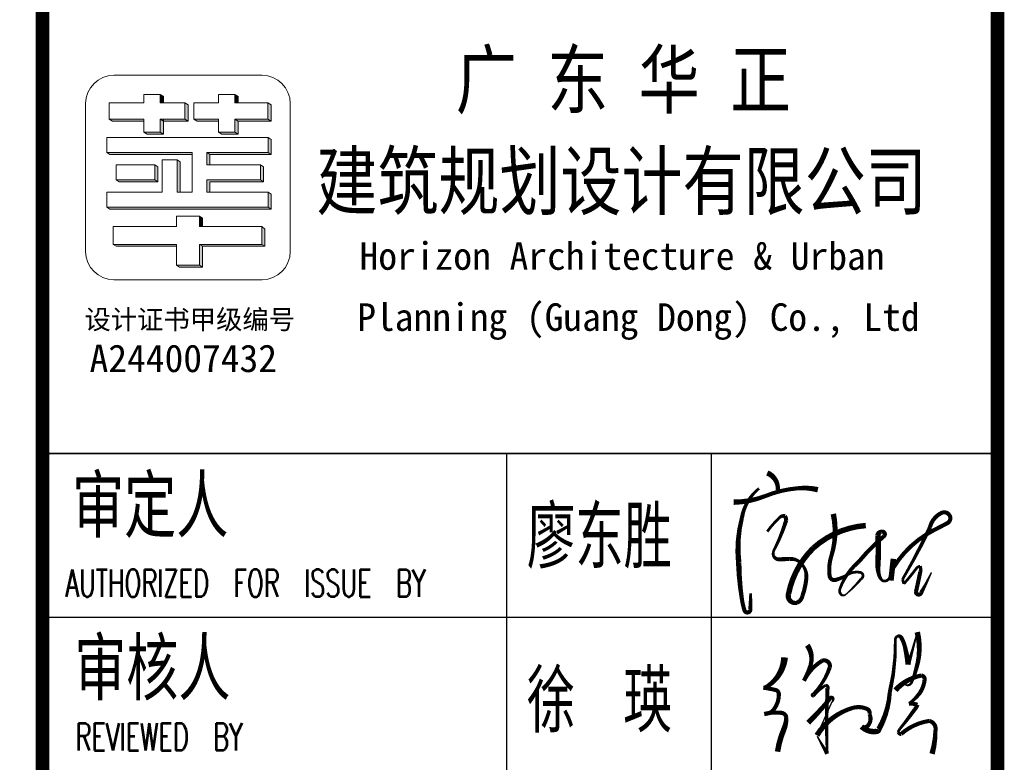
# Model space of a CAD drawing. Extents: x 1779708 to 7299578, y -1121471 to 88434.
# Tile 23 of 100: x 3884556 to 3891773, y -1017056 to -1011614. Entities that reach past the tile are written whole.
import ezdxf

# ---------------------------------------------------------------- set-up
doc = ezdxf.new("R2010")
doc.units = 0
doc.header["$LTSCALE"] = 1000
doc.header["$MEASUREMENT"] = 0
doc.layers.get('0').update_dxf_attribs({"linetype": 'CONTINUOUS'})
doc.layers.add('logo', color=81, linetype='CONTINUOUS', lineweight=18)
for name, color, linetype in [('PUB_TEXT', 7, 'CONTINUOUS'), ('PUB_TITLE', 4, 'CONTINUOUS'), ('电子签', 2, 'CONTINUOUS'), ('通-图框－文字', 4, 'CONTINUOUS')]:
    doc.layers.add(name, color=color, linetype=linetype)
doc.styles.add('-宋体', font='simhei.ttf', dxfattribs={"width": 0.7})
doc.styles.add('-黑体', font='simhei.ttf', dxfattribs={"width": 0.7})
doc.styles.add('dim_font', font='SIMPLEX.shx', dxfattribs={"width": 0.8})
doc.styles.add('仿宋', font='txt', dxfattribs={"width": 0.7})

# ---------------------------------------------------------------- blocks, each defined once
blk = doc.blocks.new('A$C6A191C33')
at = {"style": '-宋体'}
for s, height, p in [('设计证书甲级编号', 141.4, (32.2, 373.3)), ('A244007432', 202, (69, 58.7))]:
    blk.add_text(s, height=height, dxfattribs=at).set_placement(p)

msp = doc.modelspace()

# ---------------------------------------------------------------- hatches: boundary and pattern name
at = {"layer": 'logo'}
for points in [[(3885586.4, -1012161.8), (3885586.4, -1012221.9), (3885610.5, -1012221.8), (3885610.5, -1012177.1)], [(3886133.5, -1012161.9), (3886133.5, -1012221.9), (3886157.6, -1012221.9), (3886157.6, -1012177.2)], [(3885766.4, -1012221.9), (3885766.4, -1012341.9), (3885586.4, -1012341.9), (3885586.4, -1012437.9), (3885466.4, -1012437.9), (3885490.6, -1012453.2), (3885610.6, -1012453.2), (3885610.6, -1012357.2), (3885790.7, -1012357.2), (3885790.7, -1012237.2), (3885766.4, -1012221.9)], [(3886013.5, -1012437.9), (3886037.7, -1012453.2), (3886157.8, -1012453.2), (3886157.8, -1012357.2), (3886398.2, -1012357.2), (3886398.2, -1012237.2), (3886374, -1012221.9), (3886374, -1012341.9), (3886133.5, -1012341.9), (3886133.5, -1012437.9)], [(3885212.3, -1012341.9), (3885236.5, -1012357.2), (3885466.4, -1012357.2), (3885466.4, -1012341.9)], [(3885833.4, -1012341.9), (3885857.7, -1012357.2), (3886013.5, -1012357.2), (3886013.5, -1012341.9)], [(3885928.3, -1012586.6), (3885928.3, -1012677.7), (3885950.1, -1012677.7), (3885950.1, -1012600.6), (3886397.9, -1012600.6), (3886397.9, -1012491.5), (3886375.9, -1012477.5), (3886375.9, -1012586.6)], [(3885819.2, -1012600.6), (3885819.2, -1012586.6), (3885194.1, -1012586.6), (3885216.2, -1012600.6)], [(3885546.6, -1012677.7), (3885546.6, -1012786.8), (3885263.5, -1012786.8), (3885285.6, -1012800.7), (3885568.6, -1012800.7), (3885568.6, -1012691.6)], [(3885710.1, -1012641.2), (3885732.1, -1012655.1), (3885732.1, -1012877.8), (3885710.1, -1012877.8)], [(3886321.3, -1012677.7), (3886321.3, -1012786.8), (3885928.3, -1012786.8), (3885928.3, -1012877.8), (3885950.1, -1012877.9), (3885950.1, -1012800.7), (3886343.4, -1012800.7), (3886343.4, -1012691.6)], [(3886375.9, -1012877.8), (3886375.9, -1012986.9), (3885194.1, -1012986.9), (3885216.2, -1013000.9), (3886397.9, -1013000.9), (3886397.9, -1012891.8)], [(3885874.4, -1013053.8), (3885874.4, -1013128.4), (3885896.2, -1013128.1), (3885896.2, -1013067.8), (3885874.4, -1013053.8)], [(3886352.2, -1013273.9), (3886352.2, -1013148.7), (3886330.2, -1013128.3), (3886330.2, -1013259.9), (3885874.4, -1013259.9), (3885874.4, -1013413.6), (3885704.1, -1013413.6), (3885726.2, -1013427.5), (3885896.5, -1013427.5), (3885896.5, -1013273.9)], [(3885704.1, -1013273.9), (3885704.1, -1013259.9), (3885240.4, -1013259.9), (3885262.4, -1013273.9)]]:
    msp.add_hatch(color=256, dxfattribs=at).paths.add_polyline_path(points)

# ---------------------------------------------------------------- linework, layer by layer
for p, q in [((3885466.4, -1012161.8), (3885586.4, -1012161.8)), ((3885466.4, -1012221.9), (3885466.4, -1012161.8)), ((3885466.4, -1012161.8), (3885466.4, -1012221.9)), ((3885586.4, -1012161.8), (3885586.4, -1012221.9)), ((3885586.4, -1012161.8), (3885610.5, -1012177.1)), ((3885610.5, -1012177.1), (3885610.5, -1012221.8)), ((3886013.5, -1012161.8), (3886133.5, -1012161.8)), ((3886013.5, -1012221.9), (3886013.5, -1012161.8)), ((3886013.5, -1012161.8), (3886013.5, -1012221.9)), ((3886013.5, -1012161.8), (3886133.5, -1012161.8)), ((3886133.5, -1012161.8), (3886133.5, -1012221.9)), ((3886133.5, -1012161.9), (3886157.6, -1012177.2)), ((3886157.6, -1012177.2), (3886157.6, -1012221.9)), ((3885212.3, -1012341.9), (3885212.3, -1012221.9)), ((3885212.3, -1012221.9), (3885466.4, -1012221.9)), ((3885466.4, -1012221.9), (3885346.3, -1012221.9)), ((3885586.4, -1012221.9), (3885766.4, -1012221.9)), ((3885766.4, -1012221.9), (3885766.4, -1012221.9)), ((3885790.7, -1012237.2), (3885766.4, -1012221.9)), ((3885766.4, -1012221.9), (3885766.4, -1012341.9)), ((3885766.4, -1012221.9), (3885790.7, -1012237.2)), ((3885766.4, -1012221.9), (3885766.4, -1012341.9)), ((3885790.7, -1012357.2), (3885790.7, -1012237.2)), ((3885790.7, -1012237.2), (3885790.7, -1012357.2)), ((3885833.4, -1012341.9), (3885833.4, -1012221.9)), ((3885833.4, -1012221.9), (3886013.5, -1012221.9)), ((3886133.5, -1012221.9), (3886374, -1012221.9)), ((3886374, -1012221.9), (3886374, -1012221.9)), ((3886374, -1012221.9), (3886374, -1012341.9)), ((3886374, -1012341.9), (3886374, -1012221.9)), ((3886374, -1012221.9), (3886398.2, -1012237.2)), ((3886398.2, -1012357.2), (3886398.2, -1012237.2)), ((3886398.2, -1012237.2), (3886398.2, -1012357.2)), ((3885236.5, -1012357.2), (3885212.3, -1012341.9)), ((3885466.4, -1012341.9), (3885212.3, -1012341.9)), ((3885346.3, -1012341.9), (3885346.3, -1012341.9)), ((3885346.3, -1012341.9), (3885466.4, -1012341.9)), ((3885466.4, -1012341.9), (3885346.3, -1012341.9)), ((3885466.4, -1012341.9), (3885466.4, -1012357.2)), ((3885466.4, -1012437.9), (3885466.4, -1012341.9)), ((3885586.4, -1012341.9), (3885586.4, -1012437.9)), ((3885766.4, -1012341.9), (3885586.4, -1012341.9)), ((3885586.4, -1012341.9), (3885610.6, -1012357.2)), ((3885586.4, -1012341.9), (3885586.4, -1012437.9)), ((3885766.4, -1012341.9), (3885586.4, -1012341.9)), ((3885610.6, -1012341.9), (3885610.6, -1012453.2)), ((3885766.4, -1012341.9), (3885790.7, -1012357.2)), ((3886013.5, -1012341.9), (3885833.4, -1012341.9)), ((3885833.4, -1012341.9), (3885857.7, -1012357.2)), ((3885833.4, -1012341.9), (3885857.7, -1012357.2)), ((3886013.5, -1012341.9), (3885833.4, -1012341.9)), ((3886013.5, -1012357.2), (3886013.5, -1012341.9)), ((3886013.5, -1012437.9), (3886013.5, -1012341.9)), ((3886133.5, -1012341.9), (3886133.5, -1012437.9)), ((3886253.8, -1012341.9), (3886133.5, -1012341.9)), ((3886133.5, -1012341.9), (3886157.8, -1012357.2)), ((3886374, -1012341.9), (3886133.5, -1012341.9)), ((3886133.5, -1012341.9), (3886133.5, -1012437.9)), ((3886374, -1012341.9), (3886398.2, -1012357.2)), ((3885466.4, -1012357.2), (3885236.5, -1012357.2)), ((3885466.4, -1012357.2), (3885370.6, -1012357.2)), ((3885610.6, -1012357.2), (3885790.7, -1012357.2)), ((3885610.6, -1012453.2), (3885610.6, -1012357.2)), ((3885790.7, -1012357.2), (3885610.6, -1012357.2)), ((3885857.7, -1012357.2), (3886013.5, -1012357.2)), ((3886013.5, -1012357.2), (3885857.7, -1012357.2)), ((3886157.8, -1012357.2), (3886278, -1012357.2)), ((3886157.8, -1012453.2), (3886157.8, -1012357.2)), ((3886157.8, -1012357.2), (3886398.2, -1012357.2)), ((3886157.8, -1012357.2), (3886157.8, -1012453.2)), ((3885194.1, -1012477.6), (3886255.7, -1012477.5)), ((3885194.1, -1012588.5), (3885194.1, -1012477.8)), ((3885328.2, -1012477.6), (3885328.2, -1012477.6)), ((3885466.4, -1012437.9), (3885490.6, -1012453.2)), ((3885586.4, -1012437.9), (3885466.4, -1012437.9)), ((3885466.4, -1012437.9), (3885490.6, -1012453.2)), ((3885466.4, -1012437.9), (3885586.4, -1012437.9)), ((3885490.6, -1012453.2), (3885610.6, -1012453.2)), ((3885490.6, -1012453.2), (3885610.6, -1012453.2)), ((3885491.9, -1012477.5), (3886375.9, -1012477.5)), ((3885586.4, -1012437.9), (3885610.6, -1012453.2)), ((3885710.1, -1012477.5), (3885601, -1012477.5)), ((3886013.5, -1012437.9), (3886037.7, -1012453.2)), ((3886133.5, -1012437.9), (3886013.5, -1012437.9)), ((3886013.5, -1012437.9), (3886037.7, -1012453.2)), ((3886013.5, -1012437.9), (3886133.5, -1012437.9)), ((3886037.4, -1012477.5), (3886146.5, -1012477.5)), ((3886037.7, -1012453.2), (3886157.8, -1012453.2)), ((3886037.7, -1012453.2), (3886157.8, -1012453.2)), ((3886133.5, -1012437.9), (3886157.8, -1012453.2)), ((3886375.9, -1012477.5), (3886375.9, -1012586.6)), ((3886375.9, -1012586.6), (3886375.9, -1012477.5)), ((3886375.9, -1012477.5), (3886397.9, -1012491.5)), ((3886375.9, -1012477.5), (3886375.9, -1012586.6)), ((3886397.9, -1012491.5), (3886397.9, -1012600.6)), ((3886397.9, -1012491.5), (3886397.9, -1012600.6)), ((3885194.1, -1012586.6), (3885819.2, -1012586.6)), ((3885194.1, -1012586.6), (3885216.2, -1012600.6)), ((3885216.2, -1012600.6), (3885819.2, -1012600.6)), ((3885819.2, -1012586.6), (3885328.2, -1012586.6)), ((3885819.2, -1012600.6), (3885350.3, -1012600.6)), ((3885819.2, -1012586.6), (3885491.9, -1012586.6)), ((3885819.2, -1012877.8), (3885819.2, -1012586.6)), ((3885819.2, -1012586.6), (3885819.2, -1012600.6)), ((3885928.3, -1012586.6), (3885928.3, -1012677.7)), ((3886375.9, -1012586.6), (3885928.3, -1012586.6)), ((3885928.3, -1012586.6), (3886375.9, -1012586.6)), ((3885928.3, -1012677.7), (3885928.3, -1012586.6)), ((3885928.3, -1012586.6), (3885950.4, -1012600.6)), ((3886255.7, -1012586.6), (3885928.3, -1012586.6)), ((3885950.4, -1012600.6), (3885950.1, -1012677.7)), ((3885950.1, -1012677.7), (3885950.4, -1012600.6)), ((3886397.9, -1012600.6), (3885950.4, -1012600.6)), ((3885950.4, -1012600.6), (3886397.9, -1012600.6)), ((3886375.9, -1012586.6), (3886397.9, -1012600.6)), ((3885263.5, -1012677.7), (3885263.5, -1012786.8)), ((3885546.6, -1012677.7), (3885263.5, -1012677.7)), ((3885546.6, -1012786.8), (3885546.6, -1012677.7)), ((3885546.6, -1012677.7), (3885568.6, -1012691.6)), ((3885546.6, -1012677.7), (3885568.6, -1012691.6)), ((3885546.6, -1012786.8), (3885546.6, -1012677.7)), ((3885568.6, -1012691.6), (3885568.6, -1012800.7)), ((3885568.6, -1012691.6), (3885568.6, -1012800.7)), ((3885601, -1012641.2), (3885710.1, -1012641.2)), ((3885601, -1012877.8), (3885601, -1012641.2)), ((3885601, -1012641.2), (3885710.1, -1012641.2)), ((3885601, -1012641.2), (3885710.1, -1012641.2)), ((3885710.1, -1012641.2), (3885710.1, -1012877.8)), ((3885710.1, -1012877.8), (3885710.1, -1012641.2)), ((3885710.1, -1012641.2), (3885732.1, -1012655.1)), ((3885710.1, -1012641.2), (3885732.1, -1012655.1)), ((3885732.1, -1012655.1), (3885732.1, -1012877.8)), ((3885732.1, -1012877.8), (3885732.1, -1012655.1)), ((3885928.3, -1012677.7), (3886201.1, -1012677.7)), ((3885950.1, -1012677.7), (3885928.3, -1012677.7)), ((3886321.3, -1012677.7), (3885928.3, -1012677.7)), ((3886321.3, -1012786.8), (3886321.3, -1012677.7)), ((3886321.3, -1012677.7), (3886343.4, -1012691.6)), ((3886343.4, -1012691.6), (3886343.4, -1012795.5)), ((3886343.4, -1012691.6), (3886343.4, -1012800.7)), ((3885263.5, -1012786.8), (3885546.6, -1012786.8)), ((3885263.5, -1012786.8), (3885285.6, -1012800.7)), ((3885568.6, -1012800.7), (3885285.6, -1012800.7)), ((3885546.6, -1012786.8), (3885397.6, -1012786.8)), ((3885419.6, -1012800.7), (3885568.6, -1012800.7)), ((3885546.6, -1012786.8), (3885568.6, -1012800.7)), ((3885928.3, -1012786.8), (3885928.3, -1012877.8)), ((3886321.3, -1012786.8), (3885928.3, -1012786.8)), ((3885928.3, -1012786.8), (3886201.1, -1012786.8)), ((3885928.3, -1012877.8), (3885928.3, -1012786.8)), ((3885928.3, -1012786.8), (3886201.1, -1012786.8)), ((3885950.4, -1012800.7), (3885950.1, -1012877.8)), ((3885950.1, -1012877.8), (3885950.4, -1012800.7)), ((3886343.4, -1012800.7), (3885950.4, -1012800.7)), ((3885950.4, -1012800.7), (3886223.1, -1012800.7)), ((3886321.3, -1012786.8), (3886343.4, -1012800.7)), ((3885194.1, -1012877.8), (3885601, -1012877.8)), ((3885194.1, -1012986.9), (3885194.1, -1012877.8)), ((3885710.1, -1012877.8), (3885819.2, -1012877.8)), ((3885732.1, -1012877.8), (3885710.1, -1012877.8)), ((3885710.1, -1012877.8), (3885819.2, -1012877.8)), ((3885928.3, -1012877.8), (3886255.7, -1012877.8)), ((3885950.1, -1012877.8), (3885928.3, -1012877.8)), ((3886375.9, -1012877.8), (3885928.3, -1012877.8)), ((3886255.7, -1012877.8), (3886255.7, -1012877.8)), ((3886375.9, -1012986.9), (3886375.9, -1012877.8)), ((3886375.9, -1012877.8), (3886397.9, -1012891.8)), ((3886397.9, -1012891.8), (3886397.9, -1013000.9)), ((3886397.9, -1012891.8), (3886397.9, -1013000.9)), ((3885194.1, -1012986.9), (3886375.9, -1012986.9)), ((3885194.1, -1012986.9), (3885216.2, -1013000.9)), ((3886255.7, -1012986.9), (3885328.2, -1012986.9)), ((3886375.9, -1012986.9), (3886397.9, -1013000.9)), ((3885216.2, -1013000.9), (3886397.9, -1013000.9)), ((3886277.7, -1013000.9), (3885350.3, -1013000.9)), ((3885704.1, -1013053.8), (3885874.4, -1013053.8)), ((3885704.1, -1013053.8), (3885704.1, -1013128.3)), ((3885874.4, -1013053.8), (3885874.4, -1013053.8)), ((3885896.2, -1013067.8), (3885874.4, -1013053.8)), ((3885874.4, -1013053.8), (3885874.4, -1013128.4)), ((3885704.1, -1013128.3), (3885240.4, -1013128.3)), ((3885240.4, -1013128.3), (3885240.4, -1013259.9)), ((3885874.4, -1013128.4), (3885896.2, -1013128.1)), ((3886330.2, -1013128.3), (3885874.4, -1013128.3)), ((3885896.2, -1013128.1), (3885896.2, -1013067.8)), ((3886201.3, -1013128.3), (3886201.3, -1013128.3)), ((3886330.2, -1013128.3), (3886352.2, -1013148.7)), ((3886330.2, -1013128.3), (3886330.2, -1013259.9)), ((3886352.2, -1013148.7), (3886352.2, -1013273.9)), ((3885240.4, -1013259.9), (3885262.4, -1013273.9)), ((3885240.4, -1013259.9), (3885704.1, -1013259.9)), ((3885704.1, -1013273.9), (3885262.4, -1013273.9)), ((3885262.4, -1013273.9), (3885704.1, -1013273.9)), ((3885374.5, -1013259.9), (3885704.1, -1013259.9)), ((3885405.9, -1013259.9), (3885405.9, -1013259.9)), ((3885405.9, -1013259.9), (3885405.9, -1013259.9)), ((3885704.1, -1013259.9), (3885704.1, -1013413.6)), ((3885874.4, -1013259.9), (3886330.2, -1013259.9)), ((3885874.4, -1013413.6), (3885874.4, -1013259.9)), ((3885874.4, -1013259.9), (3885896.5, -1013273.9)), ((3885874.4, -1013259.9), (3886201.3, -1013259.9)), ((3885874.4, -1013403.8), (3885874.4, -1013259.9)), ((3885896.5, -1013273.9), (3885896.5, -1013427.5)), ((3886352.2, -1013273.9), (3885896.5, -1013273.9)), ((3885896.5, -1013427.5), (3885896.5, -1013273.9)), ((3885896.5, -1013273.9), (3886352.2, -1013273.9)), ((3886330.2, -1013259.9), (3886352.2, -1013273.9)), ((3885704.1, -1013413.6), (3885874.4, -1013413.6)), ((3885726.2, -1013427.5), (3885704.1, -1013413.6)), ((3885704.1, -1013413.6), (3885726.2, -1013427.5)), ((3885704.1, -1013413.6), (3885874.4, -1013413.6)), ((3885874.4, -1013413.6), (3885896.5, -1013427.5))]:
    msp.add_line(p, q, dxfattribs=at)
msp.add_lwpolyline([(3885039.3, -1012227.6, -0.408151), (3885246.3, -1012020.5), (3886332.2, -1012020.5, -0.408151), (3886539.3, -1012227.6), (3886539.3, -1013313.4, -0.408151), (3886332.2, -1013520.5), (3885246.3, -1013520.5, -0.408151), (3885039.3, -1013313.4)], format="xyb", close=True, dxfattribs=at)
for points in [[(3885586.4, -1012161.8), (3885586.4, -1012221.9), (3885610.5, -1012221.8), (3885610.5, -1012177.1)], [(3886133.5, -1012161.9), (3886133.5, -1012221.9), (3886157.6, -1012221.9), (3886157.6, -1012177.2)], [(3886013.5, -1012437.9), (3886037.7, -1012453.2), (3886157.8, -1012453.2), (3886157.8, -1012357.2), (3886398.2, -1012357.2), (3886398.2, -1012237.2), (3886374, -1012221.9), (3886374, -1012341.9), (3886133.5, -1012341.9), (3886133.5, -1012437.9)], [(3885212.3, -1012341.9), (3885236.5, -1012357.2), (3885466.4, -1012357.2), (3885466.4, -1012341.9)], [(3885928.3, -1012586.6), (3885928.3, -1012677.7), (3885950.1, -1012677.7), (3885950.1, -1012600.6), (3886397.9, -1012600.6), (3886397.9, -1012491.5), (3886375.9, -1012477.5), (3886375.9, -1012586.6)], [(3885819.2, -1012600.6), (3885819.2, -1012586.6), (3885194.1, -1012586.6), (3885216.2, -1012600.6)], [(3885546.6, -1012677.7), (3885546.6, -1012786.8), (3885263.5, -1012786.8), (3885285.6, -1012800.7), (3885568.6, -1012800.7), (3885568.6, -1012691.6)], [(3886321.3, -1012677.7), (3886321.3, -1012786.8), (3885928.3, -1012786.8), (3885928.3, -1012877.8), (3885950.1, -1012877.9), (3885950.1, -1012800.7), (3886343.4, -1012800.7), (3886343.4, -1012691.6)], [(3886375.9, -1012877.8), (3886375.9, -1012986.9), (3885194.1, -1012986.9), (3885216.2, -1013000.9), (3886397.9, -1013000.9), (3886397.9, -1012891.8)], [(3886352.2, -1013273.9), (3886352.2, -1013148.7), (3886330.2, -1013128.3), (3886330.2, -1013259.9), (3885874.4, -1013259.9), (3885874.4, -1013413.6), (3885704.1, -1013413.6), (3885726.2, -1013427.5), (3885896.5, -1013427.5), (3885896.5, -1013273.9), (3886352.2, -1013273.9)], [(3885704.1, -1013273.9), (3885704.1, -1013259.9), (3885240.4, -1013259.9), (3885262.4, -1013273.9)]]:
    msp.add_lwpolyline(points, close=True, dxfattribs=at)
at = {"layer": 'PUB_TITLE'}
for p, q in [((3891723.3, -1014792.1), (3884723.3, -1014792.1)), ((3884723.3, -1015992.1), (3891723.3, -1015992.1))]:
    msp.add_line(p, q, dxfattribs=at)
at = {"layer": 'PUB_TITLE', "const_width": 100}
msp.add_lwpolyline([(3835823.3, -1041792.1), (3891723.3, -1041792.1), (3891723.3, -1001792.1), (3835823.3, -1001792.1)], close=True, dxfattribs=at)
msp.add_lwpolyline([(3884723.3, -1001792.1), (3884723.3, -1041792.1)], dxfattribs=at)
at = {"layer": 'PUB_TITLE'}
for points in [[(3884723.3, -1014792.1), (3891723.3, -1014792.1)], [(3888123.3, -1014792.1), (3888123.3, -1023192.1)], [(3889623.3, -1014792.1), (3889623.3, -1023192.1)]]:
    msp.add_lwpolyline(points, dxfattribs=at)
at = {"layer": '电子签'}
for points in [[(3890036, -1014935.3, 40, 30, -0.327041), (3890113, -1015059.9, 30, 30, 1.316007)], [(3889789.8, -1015149.4, 40, 30, 0.091809), (3890021.1, -1015104.6, 30, 30, -0.076404), (3890255.2, -1015047.9, 30, 40, -0.084603), (3890406.5, -1015058.1, 40, 40, 1.039532)], [(3889975.3, -1015048.6, 20, 30, 0.184781), (3889850, -1015263.6, 30, 40, 0.092155), (3889826.2, -1015592.3, 40, 30, 0.033489), (3889850.8, -1015868.4, 30, 30, 0.03291), (3889868.5, -1015941.5, 30, 30, 0.944278), (3889911.8, -1015932.2, 30, 30, 0.007556), (3889911.8, -1015932.2, 30, 20, 0), (3889914.2, -1015816.5, 0, 0, 0)], [(3890035.6, -1015364.8, 20, 20, -0.053718), (3890120.5, -1015268.1, 20, 30, -0.314478), (3890165.3, -1015251.6, 30, 30, -0.157331), (3890173.9, -1015284.3, 30, 20, -0.043193), (3890089.9, -1015491.2, 20, 20, 0.155023), (3890078.9, -1015535.2, 20, 30, 0.341741), (3890119.9, -1015568.1, 30, 30, -0.004522), (3890196, -1015566.1, 30, 20, -0.261217), (3890286.1, -1015600.8, 20, 30, -0.213293), (3890322.6, -1015705.1, 30, 30, -0.061379), (3890292.9, -1015838.2, 30, 30, -0.24786), (3890251.9, -1015886.7, 30, 40, -0.583549), (3890191.9, -1015820.9, 40, 40, -0.151018), (3890373.2, -1015485.4, 40, 40, -0.164978), (3890757.7, -1015320.4, 40, 40, -0.056318)], [(3890520.1, -1015235.5, 40, 30, -0.12764), (3890505.8, -1015542.7, 30, 30, 0.112907), (3890492.6, -1015689.1, 30, 30, 0.465956), (3890538.6, -1015718.7, 30, 20, 0.058394), (3890628.6, -1015678.9, 20, 20, -0.191784), (3890719.5, -1015664.7, 20, 20, -0.327353), (3890737.5, -1015685.6, 20, 20, -0.288302), (3890724.6, -1015710.4, 20, 10, -0.038889), (3890610.7, -1015826.5, 10, 20, -0.393879), (3890576.9, -1015825.4, 20, 20, -0.287045), (3890567.8, -1015786.5, 20, 30, -0.136068), (3890703.1, -1015589.4, 30, 30, -0.042034), (3890888.8, -1015400.2, 30, 30, 0.897281), (3890872.3, -1015366.2, 30, 40, 0.357357), (3890847.9, -1015391.6, 40, 40, -0.016292), (3890847.4, -1015606.5, 40, 30, 0.079084), (3890852.3, -1015669.5, 30, 20, 0.154198), (3890878, -1015723.9, 20, 20, 0.545489), (3890936, -1015684.9, 20, 10, -0.011781), (3890959.9, -1015564.2, 40, 40, 0), (3890942.4, -1015723.9, 40, 40, 0)], [(3890959.4, -1015630.3, 30, 30, -0.139001), (3891260, -1015352.8, 30, 30, 0.005171), (3891356, -1015302.9, 30, 30, 0.435568), (3891371.4, -1015245, 30, 30, 0.382326), (3891312.7, -1015228.3, 30, 30, 0.226723), (3891228.3, -1015334.3, 30, 20, -0.020271), (3891045.7, -1015683, 20, 20, 0.049309), (3891027.2, -1015718.8, 20, 20, 0), (3891037, -1015747.8, 20, 20, 0.023464), (3891127.1, -1015636.9, 20, 20, -0.203022), (3891156.8, -1015618.4, 20, 30, -0.187391), (3891156.8, -1015662.4, 30, 30, -0.006584), (3891125.7, -1015806.4, 30, 30, 0.871812), (3891164, -1015812.7, 30, 20, 0), (3891196.6, -1015752.2, 20, 10, 0), (3891239.3, -1015664.3, 10, 10, 0)], [(3890335.8, -1016765.1, 40, 30, 0.033738), (3890498.5, -1016584.8, 30, 20, -0.703228), (3890518.9, -1016591.7, 20, 10, -0.218795), (3890508.1, -1016616.7, 10, 10, -0.001701), (3890399.8, -1016858, 40, 30, -0.186706), (3890661.4, -1016657.3, 30, 30, -0.183379), (3890769.2, -1016665.7, 30, 30, -0.383493), (3890784.1, -1016701.1, 30, 30, -0.316646), (3890772.3, -1016788.4, 30, 30, -0.368024), (3890727.5, -1016793.7, 40, 40, 0.245008), (3890839.4, -1016828.7, 40, 40, 0.333221), (3890853.5, -1016813.6, 40, 30, 0.113678), (3890933.9, -1016541.8, 30, 20, 0.064703), (3890974.5, -1016157, 20, 20, -0.275634), (3890987.6, -1016133.8, 20, 30, -0.443227), (3891017.4, -1016140.8, 30, 30, -0.070191), (3891042.8, -1016200.9, 30, 40, -0.02646), (3891069.2, -1016339.1, 30, 20, 0), (3891095.3, -1016251.2, 20, 10, 0), (3891135.4, -1016102.1, 40, 30, -0.137858), (3891128.1, -1016368.3, 30, 20, -0.030787), (3891093.4, -1016470.8, 20, 10, -0.640561), (3891036.2, -1016474, 10, 10, 0), (3890975.1, -1016527.2, 40, 30, -0.163108), (3891164.1, -1016419.9, 30, 30, -0.468432), (3891189, -1016452.2, 30, 30, -0.131023), (3891150, -1016553, 30, 20, -0.072844), (3891074.4, -1016626.1, 30, 30, -0.107963), (3891136.2, -1016634.2, 30, 30, -0.105878), (3891116.6, -1016668, 30, 20, -0.020312), (3891010, -1016807.6, 20, 20, 0.069667), (3890994.2, -1016834.9, 20, 30, 0.312264), (3891016.7, -1016848.3, 30, 30, -0.143223), (3891222.2, -1016752.5, 30, 30, -0.41006), (3891268.8, -1016820.1, 30, 40, -0.065907), (3891243.9, -1016993.7, 40, 40, -400.829791)], [(3890329.1, -1016197.7, 40, 30, -0.235253), (3890352.6, -1016345.3, 30, 30, -0.048503), (3890304.6, -1016458.3, 30, 30, -0.143864), (3890438, -1016311.4, 30, 30, -0.569528), (3890494.6, -1016357.3, 30, 20, -0.120767), (3890371.4, -1016555.5, 20, 20, 1.123766), (3890374.6, -1016570.5, 20, 20, -0.081293), (3890462.9, -1016491.5, 20, 30, -0.556039), (3890477.3, -1016512.7, 30, 20, 0.023181), (3890474.9, -1016992.8, 30, 20, 0), (3890441.4, -1016934.5, 20, 10, 0), (3890401.9, -1016864.8, 10, 10, 0)], [(3890162.3, -1016287.1, 50, 30, -0.247192), (3890029, -1016503, 30, 30, -0.132045), (3890006.5, -1016509.2, 30, 30, -0.034515), (3890097.3, -1016526.1, 30, 30, -0.338149), (3890120.6, -1016555.8, 30, 30, -0.193076), (3890071.8, -1016682.5, 30, 30, -0.156137), (3890013.3, -1016701.5, 30, 30, -0.088824), (3890137.3, -1016693.1, 30, 30, -0.381284), (3890174.9, -1016728.2, 30, 40, -0.098201), (3890159.7, -1016808, 40, 40, 0.063655), (3890110.9, -1016977.8, 40, 40, 5.555951)]]:
    msp.add_lwpolyline(points, format="xyseb", dxfattribs=at)

# ---------------------------------------------------------------- block references
at = {"layer": 'PUB_TEXT'}
msp.add_blockref('A$C6A191C33', (3884998.9, -1014254.6), dxfattribs=at)

# ---------------------------------------------------------------- texts
at = {"layer": 'PUB_TEXT', "style": '-黑体', "width": 0.8}
for s, p in [('广 东 华 正', (3887751.8, -1012258.1)), ('建筑规划设计有限公司', (3886730.5, -1013000.6))]:
    msp.add_text(s, height=410, dxfattribs=at).set_placement(p)
at = {"layer": 'PUB_TEXT', "style": '-宋体'}
for s, p in [('Horizon Architecture & Urban', (3887047.4, -1013446.3)), (' Planning (Guang Dong) Co., Ltd', (3886892.6, -1013893.9))]:
    msp.add_text(s, height=202, dxfattribs=at).set_placement(p)
at = {"layer": '通-图框－文字'}
for s, style, width, p in [('审定人', '仿宋', 0.7, (3884939.7, -1015366.2)), ('廖东胜', '-宋体', 0.65, (3888273.3, -1015592.1)), ('审核人', '仿宋', 0.7, (3884955.1, -1016558.4)), ('徐  瑛', '-宋体', 0.65, (3888273.3, -1016792.1))]:
    msp.add_text(s, height=400, dxfattribs=dict(at, style=style, width=width)).set_placement(p)
at = {"layer": '通-图框－文字', "color": 4, "style": 'dim_font', "width": 0.65}
for s, p in [('AUTHORIZED  FOR  ISSUE  BY', (3884890.2, -1015841.9)), ('REVIEWED  BY', (3884964.6, -1016968.6))]:
    msp.add_text(s, height=200, dxfattribs=at).set_placement(p)

doc.saveas('drawing.dxf')
